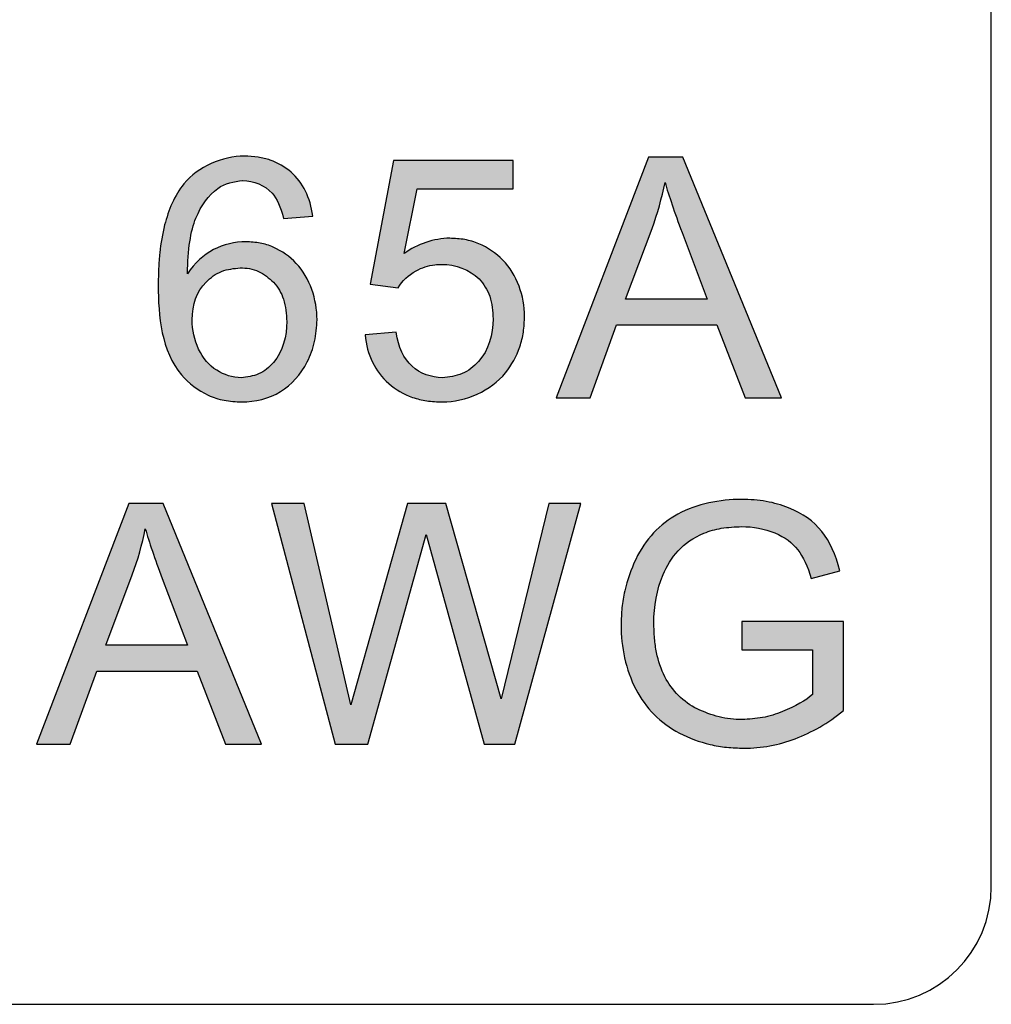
# Model space of a CAD drawing. Header units: inches. Extents: x 3728 to 5725, y -2497 to -825.
# Tile 18 of 256: x 5608.12 to 5612.25, y -2399 to -2394.82. Entities that reach past the tile are written whole.
import ezdxf

# ---------------------------------------------------------------- set-up
doc = ezdxf.new("R2010")
doc.units = ezdxf.units.IN
doc.header["$MEASUREMENT"] = 0
doc.layers.get('0').update_dxf_attribs({"lineweight": 30})
doc.layers.add('PLOT', color=1, linetype='Continuous')

msp = doc.modelspace()

# ---------------------------------------------------------------- hatches: boundary and pattern name
at = {"layer": 'PLOT'}
h = msp.add_hatch(color=256, dxfattribs=at)
edge = h.paths.add_edge_path()
edge.add_line((5607.929836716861, -2395.401465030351), (5607.791798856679, -2395.401465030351))
edge.add_line((5607.79179885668, -2395.401465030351), (5607.516483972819, -2396.141950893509))
edge.add_arc((5609.595294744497, -2396.9229900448), 2.22069277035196, 159.4080773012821, 164.010274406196)
edge.add_spline(control_points=[(5607.406973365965, -2396.143954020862), (5607.428391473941, -2396.203452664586), (5607.446251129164, -2396.259375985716), (5607.460518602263, -2396.311268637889)], knot_values=[0, 0, 0, 0, 1, 1, 1, 1], degree=3, periodic=0)
edge.add_line((5607.406753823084, -2396.143321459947), (5607.141393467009, -2395.401465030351))
edge.add_line((5607.141393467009, -2395.401465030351), (5606.994805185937, -2395.401465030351))
edge.add_line((5606.994805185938, -2395.401465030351), (5607.390806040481, -2396.423586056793))
edge.add_line((5607.390806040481, -2396.423586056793), (5607.529552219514, -2396.423586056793))
edge.add_line((5607.529552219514, -2396.423586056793), (5607.929836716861, -2395.401465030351))
edge = h.paths.add_edge_path()
edge.add_spline(control_points=[(5608.833442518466, -2395.896461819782), (5608.834403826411, -2395.794125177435), (5608.846293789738, -2395.715349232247), (5608.868910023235, -2395.660133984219)], knot_values=[0, 0, 0, 0, 1, 1, 1, 1], degree=3, periodic=0)
edge.add_spline(control_points=[(5608.868910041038, -2395.660133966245), (5608.891762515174, -2395.604934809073), (5608.922929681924, -2395.562806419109), (5608.962445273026, -2395.534001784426)], knot_values=[0, 0, 0, 0, 1, 1, 1, 1], degree=3, periodic=0)
edge.add_spline(control_points=[(5608.962445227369, -2395.53400177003), (5608.992029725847, -2395.51211279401), (5609.031233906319, -2395.505889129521), (5609.067632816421, -2395.500460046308)], knot_values=[0, 0, 0, 0, 1, 1, 1, 1], degree=3, periodic=0)
edge.add_spline(control_points=[(5609.067632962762, -2395.500461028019), (5609.113188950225, -2395.500463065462), (5609.1619572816, -2395.521159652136), (5609.193271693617, -2395.554246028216)], knot_values=[0, 0, 0, 0, 1, 1, 1, 1], degree=3, periodic=0)
edge.add_spline(control_points=[(5609.193271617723, -2395.554246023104), (5609.21374409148, -2395.576373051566), (5609.229444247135, -2395.612311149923), (5609.240641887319, -2395.661571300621)], knot_values=[0, 0, 0, 0, 1, 1, 1, 1], degree=3, periodic=0)
edge.add_line((5609.24064162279, -2395.661570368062), (5609.365339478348, -2395.651805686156))
edge.add_spline(control_points=[(5609.365339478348, -2395.651805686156), (5609.355102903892, -2395.572323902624), (5609.324410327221, -2395.509975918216), (5609.273008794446, -2395.464997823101)], knot_values=[1.3871786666e-06, 1.3871786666e-06, 1.3871786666e-06, 1.3871786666e-06, 1, 1, 1, 1], degree=3, periodic=0)
edge.add_spline(control_points=[(5609.273008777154, -2395.464997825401), (5609.247575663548, -2395.44262608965), (5609.201142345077, -2395.416266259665), (5609.131876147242, -2395.399372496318), (5609.094666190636, -2395.397984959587), (5609.075475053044, -2395.397181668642)], knot_values=[0, 0, 0, 0, 0.4773774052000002, 0.7292950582, 1, 1, 1, 1], degree=3, periodic=0)
edge.add_spline(control_points=[(5609.075475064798, -2395.397181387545), (5608.981228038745, -2395.397179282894), (5608.877723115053, -2395.441403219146), (5608.818216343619, -2395.514489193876)], knot_values=[0, 0, 0, 0, 1, 1, 1, 1], degree=3, periodic=0)
edge.add_spline(control_points=[(5608.818216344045, -2395.514489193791), (5608.777536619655, -2395.564445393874), (5608.736396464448, -2395.664904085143), (5608.716300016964, -2395.789524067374), (5608.70962000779, -2395.875315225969), (5608.709069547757, -2395.921398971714), (5608.708744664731, -2395.945251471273)], knot_values=[0, 0, 0, 0, 0.4284729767, 0.693524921, 0.8413465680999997, 1, 1, 1, 1], degree=3, periodic=0)
edge.add_spline(control_points=[(5608.708744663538, -2395.945251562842), (5608.708744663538, -2396.076238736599), (5608.722294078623, -2396.226260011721), (5608.807743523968, -2396.325537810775)], knot_values=[0, 0, 0, 0, 1, 1, 1, 1], degree=3, periodic=0)
edge.add_spline(control_points=[(5608.807743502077, -2396.325537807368), (5608.838649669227, -2396.361685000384), (5608.89703122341, -2396.407350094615), (5608.989560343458, -2396.437202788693), (5609.038545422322, -2396.439594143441), (5609.063585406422, -2396.440957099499)], knot_values=[0, 0, 0, 0, 0.4939243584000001, 0.7395587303, 1, 1, 1, 1], degree=3, periodic=0)
edge.add_spline(control_points=[(5609.06358542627, -2396.440956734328), (5609.120310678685, -2396.440955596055), (5609.179511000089, -2396.426557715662), (5609.228031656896, -2396.397172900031)], knot_values=[0, 0, 0, 0, 1, 1, 1, 1], degree=3, periodic=0)
edge.add_spline(control_points=[(5609.22803165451, -2396.397172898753), (5609.276330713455, -2396.367895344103), (5609.314410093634, -2396.325531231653), (5609.342016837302, -2396.270569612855)], knot_values=[0, 0, 0, 0, 1, 1, 1, 1], degree=3, periodic=0)
edge.add_spline(control_points=[(5609.342016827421, -2396.270569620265), (5609.355665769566, -2396.243271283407), (5609.377974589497, -2396.184734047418), (5609.381672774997, -2396.122694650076), (5609.383654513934, -2396.09160373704)], knot_values=[0, 0, 0, 0, 0.4948617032, 0.9999976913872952, 0.9999976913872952, 0.9999976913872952, 0.9999976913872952], degree=3, periodic=0)
edge.add_spline(control_points=[(5609.383654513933, -2396.091603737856), (5609.383654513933, -2396.006769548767), (5609.353920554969, -2395.914294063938), (5609.295370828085, -2395.852903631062)], knot_values=[0, 0, 0, 0, 1, 1, 1, 1], degree=3, periodic=0)
edge.add_spline(control_points=[(5609.295370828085, -2395.852903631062), (5609.267857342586, -2395.824055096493), (5609.218325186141, -2395.787885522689), (5609.141779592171, -2395.763667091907), (5609.101879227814, -2395.761662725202), (5609.081664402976, -2395.760566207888)], knot_values=[0, 0, 0, 0, 0.5010049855, 0.7455775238, 1, 1, 1, 1], degree=3, periodic=0)
edge.add_spline(control_points=[(5609.081664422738, -2395.76056584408), (5609.034564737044, -2395.760564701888), (5608.986344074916, -2395.772558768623), (5608.944350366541, -2395.793887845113)], knot_values=[0, 0, 0, 0, 1, 1, 1, 1], degree=3, periodic=0)
edge.add_spline(control_points=[(5608.944350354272, -2395.793887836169), (5608.900568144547, -2395.816249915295), (5608.86366700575, -2395.850518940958), (5608.833444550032, -2395.896458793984)], knot_values=[0, 0, 0, 0, 1, 1, 1, 1], degree=3, periodic=0)
edge = h.paths.add_edge_path(flags=16)
edge.add_spline(control_points=[(5609.255145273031, -2396.09946324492), (5609.252571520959, -2396.067627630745), (5609.249373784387, -2396.006802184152), (5609.217699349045, -2395.9529065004), (5609.198752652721, -2395.932403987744)], knot_values=[0, 0, 0, 0, 0.5336062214, 1, 1, 1, 1], degree=3, periodic=0)
edge.add_spline(control_points=[(5609.198753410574, -2395.932403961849), (5609.178957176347, -2395.91532463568), (5609.138106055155, -2395.879572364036), (5609.083288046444, -2395.871469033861), (5609.056687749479, -2395.871468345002)], knot_values=[0, 0, 0, 0, 0.4956926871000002, 1, 1, 1, 1], degree=3, periodic=0)
edge.add_spline(control_points=[(5609.056687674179, -2395.87146763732), (5609.030102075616, -2395.874295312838), (5608.975507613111, -2395.87953743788), (5608.930811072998, -2395.913252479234), (5608.912220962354, -2395.932397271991)], knot_values=[0, 0, 0, 0, 0.5004707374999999, 1, 1, 1, 1], degree=3, periodic=0)
edge.add_spline(control_points=[(5608.912220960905, -2395.932397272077), (5608.872721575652, -2395.973092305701), (5608.852955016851, -2396.026385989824), (5608.852955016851, -2396.092312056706)], knot_values=[0, 0, 0, 0, 1, 1, 1, 1], degree=3, periodic=0)
edge.add_spline(control_points=[(5608.852955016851, -2396.092312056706), (5608.852955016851, -2396.135621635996), (5608.862247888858, -2396.177042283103), (5608.880563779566, -2396.21654026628)], knot_values=[0, 0, 0, 0, 1, 1, 1, 1], degree=3, periodic=0)
edge.add_spline(control_points=[(5608.880563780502, -2396.216540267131), (5608.898896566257, -2396.256055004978), (5608.924599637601, -2396.286040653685), (5608.957436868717, -2396.306733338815)], knot_values=[0, 0, 0, 0, 1, 1, 1, 1], degree=3, periodic=0)
edge.add_spline(control_points=[(5608.957436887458, -2396.306733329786), (5608.988117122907, -2396.325934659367), (5609.025250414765, -2396.337914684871), (5609.061443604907, -2396.337913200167)], knot_values=[0, 0, 0, 0, 1, 1, 1, 1], degree=3, periodic=0)
edge.add_spline(control_points=[(5609.061443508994, -2396.337912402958), (5609.086477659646, -2396.334902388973), (5609.139302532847, -2396.328658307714), (5609.180533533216, -2396.293353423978), (5609.198044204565, -2396.273655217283)], knot_values=[0, 0, 0, 0, 0.4889288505, 1, 1, 1, 1], degree=3, periodic=0)
edge.add_spline(control_points=[(5609.198044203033, -2396.273655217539), (5609.238630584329, -2396.227977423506), (5609.255145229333, -2396.160566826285), (5609.255145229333, -2396.099462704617)], knot_values=[0, 0, 0, 0, 1, 1, 1, 1], degree=3, periodic=0)
edge = h.paths.add_edge_path()
edge.add_spline(control_points=[(5609.947550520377, -2395.745809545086), (5609.969039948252, -2395.746913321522), (5610.011271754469, -2395.748903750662), (5610.091752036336, -2395.772983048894), (5610.144298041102, -2395.809318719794), (5610.173382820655, -2395.838636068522)], knot_values=[0, 0, 0, 0, 0.2581963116, 0.5044685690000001, 1, 1, 1, 1], degree=3, periodic=0)
edge.add_spline(control_points=[(5609.947550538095, -2395.745809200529), (5609.879666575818, -2395.745807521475), (5609.809975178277, -2395.771220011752), (5609.75429863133, -2395.810058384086)], knot_values=[0, 0, 0, 0, 0.9999802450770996, 0.9999802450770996, 0.9999802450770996, 0.9999802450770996], degree=3, periodic=0)
edge.add_line((5609.75429863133, -2395.810058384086), (5609.809512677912, -2395.5354384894))
edge.add_line((5609.809512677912, -2395.5354384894), (5610.21742003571, -2395.5354384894))
edge.add_line((5610.21742003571, -2395.5354384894), (5610.217420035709, -2395.415496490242))
edge.add_line((5610.217420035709, -2395.415496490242), (5609.709083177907, -2395.415496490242))
edge.add_line((5609.709083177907, -2395.415496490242), (5609.610087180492, -2395.940478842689))
edge.add_line((5609.610087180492, -2395.940478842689), (5609.72788088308, -2395.9557068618))
edge.add_spline(control_points=[(5609.727882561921, -2395.955704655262), (5609.746451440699, -2395.926444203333), (5609.771918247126, -2395.902648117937), (5609.804519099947, -2395.884316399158)], knot_values=[0, 0, 0, 0, 1, 1, 1, 1], degree=3, periodic=0)
edge.add_spline(control_points=[(5609.804519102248, -2395.884316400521), (5609.828918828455, -2395.870609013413), (5609.86626558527, -2395.858262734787), (5609.904113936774, -2395.857065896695), (5609.913989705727, -2395.856711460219)], knot_values=[0, 0, 0, 0, 0.7390406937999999, 1, 1, 1, 1], degree=3, periodic=0)
edge.add_spline(control_points=[(5609.913989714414, -2395.856711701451), (5609.970586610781, -2395.856713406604), (5610.032573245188, -2395.87823253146), (5610.072008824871, -2395.918827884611)], knot_values=[0, 0, 0, 0, 1, 1, 1, 1], degree=3, periodic=0)
edge.add_spline(control_points=[(5610.072008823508, -2395.918827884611), (5610.09202197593, -2395.939437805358), (5610.125945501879, -2395.993723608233), (5610.129472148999, -2396.05597628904), (5610.132212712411, -2396.088265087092)], knot_values=[0, 0, 0, 0, 0.4699259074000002, 1, 1, 1, 1], degree=3, periodic=0)
edge.add_spline(control_points=[(5610.132212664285, -2396.088264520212), (5610.132212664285, -2396.152236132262), (5610.112618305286, -2396.222447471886), (5610.069394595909, -2396.269607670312)], knot_values=[0, 0, 0, 0, 1, 1, 1, 1], degree=3, periodic=0)
edge.add_spline(control_points=[(5610.06939459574, -2396.269607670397), (5610.049936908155, -2396.290838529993), (5610.003038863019, -2396.328581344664), (5609.944419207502, -2396.334716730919), (5609.91613145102, -2396.337912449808)], knot_values=[0, 0, 0, 0, 0.5028900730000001, 1, 1, 1, 1], degree=3, periodic=0)
edge.add_spline(control_points=[(5609.916131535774, -2396.337913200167), (5609.87026571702, -2396.3379149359), (5609.821366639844, -2396.320166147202), (5609.787383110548, -2396.289362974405)], knot_values=[0, 0, 0, 0, 1, 1, 1, 1], degree=3, periodic=0)
edge.add_spline(control_points=[(5609.787383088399, -2396.289362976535), (5609.751914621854, -2396.256999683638), (5609.729314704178, -2396.208934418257), (5609.719549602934, -2396.14467805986)], knot_values=[0, 0, 0, 0, 1, 1, 1, 1], degree=3, periodic=0)
edge.add_line((5609.719549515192, -2396.144677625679), (5609.587717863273, -2396.155858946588))
edge.add_spline(control_points=[(5609.587717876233, -2396.155859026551), (5609.596049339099, -2396.241769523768), (5609.629594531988, -2396.310780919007), (5609.688387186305, -2396.362910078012)], knot_values=[0, 0, 0, 0, 1, 1, 1, 1], degree=3, periodic=0)
edge.add_spline(control_points=[(5609.688387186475, -2396.362910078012), (5609.71751019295, -2396.388731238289), (5609.770983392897, -2396.419101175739), (5609.850866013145, -2396.43845564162), (5609.893898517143, -2396.440035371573), (5609.916131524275, -2396.440957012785)], knot_values=[0, 0, 0, 0, 0.4757722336, 0.727992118, 1, 1, 1, 1], degree=3, periodic=0)
edge.add_spline(control_points=[(5609.916131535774, -2396.440956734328), (5610.014693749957, -2396.44095460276), (5610.123220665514, -2396.39410960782), (5610.184563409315, -2396.316963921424)], knot_values=[0, 0, 0, 0, 1, 1, 1, 1], degree=3, periodic=0)
edge.add_spline(control_points=[(5610.18456342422, -2396.316963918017), (5610.210782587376, -2396.284143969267), (5610.242028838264, -2396.227156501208), (5610.262751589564, -2396.143431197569), (5610.264509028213, -2396.099481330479), (5610.265477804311, -2396.077083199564)], knot_values=[0, 0, 0, 0, 0.4895082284, 0.7387493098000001, 0.9999988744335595, 0.9999988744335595, 0.9999988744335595, 0.9999988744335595], degree=3, periodic=0)
edge.add_spline(control_points=[(5610.265477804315, -2396.077083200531), (5610.265477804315, -2395.991878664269), (5610.23339927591, -2395.899116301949), (5610.173382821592, -2395.838636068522)], knot_values=[0, 0, 0, 0, 1, 1, 1, 1], degree=3, periodic=0)
h.paths.add_polyline_path([(5610.938117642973, -2395.401465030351), (5610.792473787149, -2395.401465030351), (5610.399812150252, -2396.423586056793), (5610.543550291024, -2396.423586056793), (5610.655650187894, -2396.113966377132), (5611.083053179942, -2396.113966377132), (5611.202286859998, -2396.423586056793), (5611.356498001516, -2396.423586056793)])
edge = h.paths.add_edge_path(flags=16)
edge.add_spline(control_points=[(5610.934553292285, -2395.720834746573), (5610.9021897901, -2395.634925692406), (5610.877904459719, -2395.564245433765), (5610.862203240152, -2395.50879397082)], knot_values=[0, 0, 0, 0, 1, 1, 1, 1], degree=3, periodic=0)
edge.add_arc((5609.584710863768, -2395.253255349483), 1.302798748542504, 339.6916042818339, 348.6884057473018, ccw=False)
edge.add_line((5610.806525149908, -2395.705421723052), (5610.694675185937, -2396.003789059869))
edge.add_line((5610.694675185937, -2396.003789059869), (5611.041414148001, -2396.003789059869))
edge.add_line((5611.041414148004, -2396.003789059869), (5610.934177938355, -2395.719822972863))
h = msp.add_hatch(color=256, dxfattribs=at)
edge = h.paths.add_edge_path()
edge.add_spline(control_points=[(5607.616251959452, -2397.562302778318), (5607.616251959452, -2397.477468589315), (5607.58651800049, -2397.384993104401), (5607.527968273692, -2397.32360267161)], knot_values=[0, 0, 0, 0, 1, 1, 1, 1], degree=3, periodic=0)
edge.add_spline(control_points=[(5607.527968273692, -2397.32360267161), (5607.50045459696, -2397.294754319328), (5607.450922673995, -2397.258584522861), (5607.374377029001, -2397.234366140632), (5607.334476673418, -2397.23236176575), (5607.314261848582, -2397.23126524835)], knot_values=[0, 0, 0, 0, 0.5010049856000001, 0.7455775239, 1, 1, 1, 1], degree=3, periodic=0)
edge.add_spline(control_points=[(5607.31426186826, -2397.231264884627), (5607.267162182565, -2397.23126374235), (5607.218941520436, -2397.243257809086), (5607.176947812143, -2397.264586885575)], knot_values=[0, 0, 0, 0, 1, 1, 1, 1], degree=3, periodic=0)
edge.add_spline(control_points=[(5607.176947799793, -2397.264586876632), (5607.133165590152, -2397.286948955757), (5607.096264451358, -2397.321217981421), (5607.066041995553, -2397.367157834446)], knot_values=[0, 0, 0, 0, 1, 1, 1, 1], degree=3, periodic=0)
edge.add_spline(control_points=[(5607.066039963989, -2397.367160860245), (5607.067001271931, -2397.264824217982), (5607.078891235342, -2397.186048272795), (5607.101507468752, -2397.130833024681)], knot_values=[0, 0, 0, 0, 1, 1, 1, 1], degree=3, periodic=0)
edge.add_spline(control_points=[(5607.101507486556, -2397.130833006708), (5607.124359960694, -2397.075633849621), (5607.155527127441, -2397.033505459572), (5607.195042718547, -2397.004700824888)], knot_values=[0, 0, 0, 0, 1, 1, 1, 1], degree=3, periodic=0)
edge.add_spline(control_points=[(5607.195042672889, -2397.004700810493), (5607.224627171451, -2396.982811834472), (5607.263831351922, -2396.976588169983), (5607.300230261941, -2396.97115908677)], knot_values=[0, 0, 0, 0, 1, 1, 1, 1], degree=3, periodic=0)
edge.add_spline(control_points=[(5607.300230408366, -2396.971160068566), (5607.345786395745, -2396.97116210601), (5607.394554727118, -2396.991858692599), (5607.425869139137, -2397.024945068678)], knot_values=[0, 0, 0, 0, 1, 1, 1, 1], degree=3, periodic=0)
edge.add_spline(control_points=[(5607.42586906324, -2397.024945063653), (5607.446341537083, -2397.047072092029), (5607.462041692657, -2397.08301019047), (5607.473239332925, -2397.132270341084)], knot_values=[0, 0, 0, 0, 1, 1, 1, 1], degree=3, periodic=0)
edge.add_line((5607.473239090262, -2397.13226940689), (5607.597936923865, -2397.122504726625))
edge.add_spline(control_points=[(5607.597936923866, -2397.122504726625), (5607.587700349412, -2397.043022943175), (5607.557007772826, -2396.98067495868), (5607.505606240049, -2396.935696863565)], knot_values=[1.3871509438e-06, 1.3871509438e-06, 1.3871509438e-06, 1.3871509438e-06, 1, 1, 1, 1], degree=3, periodic=0)
edge.add_spline(control_points=[(5607.505606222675, -2396.935696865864), (5607.480173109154, -2396.913325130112), (5607.433739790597, -2396.886965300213), (5607.364473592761, -2396.870071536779), (5607.327263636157, -2396.868684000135), (5607.308072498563, -2396.867880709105)], knot_values=[0, 0, 0, 0, 0.4773774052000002, 0.7292950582, 1, 1, 1, 1], degree=3, periodic=0)
edge.add_spline(control_points=[(5607.308072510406, -2396.867880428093), (5607.21382548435, -2396.867878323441), (5607.110320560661, -2396.912102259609), (5607.050813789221, -2396.985188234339)], knot_values=[0, 0, 0, 0, 1, 1, 1, 1], degree=3, periodic=0)
edge.add_spline(control_points=[(5607.050813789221, -2396.985188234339), (5607.010137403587, -2397.035147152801), (5606.968992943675, -2397.135602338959), (5606.948897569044, -2397.260223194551), (5606.942217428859, -2397.3460142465), (5606.94166699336, -2397.392098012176), (5606.941342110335, -2397.415950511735)], knot_values=[0, 0, 0, 0, 0.4284729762, 0.6935249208, 0.8413465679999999, 1, 1, 1, 1], degree=3, periodic=0)
edge.add_spline(control_points=[(5606.94134210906, -2397.41595060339), (5606.94134210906, -2397.546937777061), (5606.954891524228, -2397.696959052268), (5607.040340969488, -2397.796236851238)], knot_values=[0, 0, 0, 0, 1, 1, 1, 1], degree=3, periodic=0)
edge.add_spline(control_points=[(5607.040340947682, -2397.796236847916), (5607.071247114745, -2397.832384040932), (5607.129628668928, -2397.878049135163), (5607.222157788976, -2397.907901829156), (5607.271142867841, -2397.910293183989), (5607.29618285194, -2397.911656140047)], knot_values=[0, 0, 0, 0, 0.4939243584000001, 0.7395587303, 1, 1, 1, 1], degree=3, periodic=0)
edge.add_spline(control_points=[(5607.296182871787, -2397.911655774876), (5607.352908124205, -2397.911654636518), (5607.412108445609, -2397.897256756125), (5607.460629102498, -2397.867871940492)], knot_values=[0, 0, 0, 0, 1, 1, 1, 1], degree=3, periodic=0)
edge.add_spline(control_points=[(5607.460629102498, -2397.867871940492), (5607.508940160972, -2397.838614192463), (5607.547007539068, -2397.796230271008), (5607.574614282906, -2397.741268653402)], knot_values=[0, 0, 0, 0, 1, 1, 1, 1], degree=3, periodic=0)
edge.add_spline(control_points=[(5607.574614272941, -2397.741268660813), (5607.588263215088, -2397.71397032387), (5607.610572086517, -2397.655432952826), (5607.614270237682, -2397.593393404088), (5607.61625198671, -2397.562302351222)], knot_values=[0, 0, 0, 0, 0.4948617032, 1, 1, 1, 1], degree=3, periodic=0)
edge = h.paths.add_edge_path(flags=16)
edge.add_spline(control_points=[(5607.431350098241, -2397.403103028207), (5607.450296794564, -2397.423605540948), (5607.481971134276, -2397.477501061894), (5607.485168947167, -2397.538326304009), (5607.487742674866, -2397.570161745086)], knot_values=[0, 0, 0, 0, 0.4663937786, 0.9999969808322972, 0.9999969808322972, 0.9999969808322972, 0.9999969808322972], degree=3, periodic=0)
edge.add_spline(control_points=[(5607.487742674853, -2397.570161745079), (5607.487742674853, -2397.631265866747), (5607.471228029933, -2397.698676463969), (5607.430641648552, -2397.744354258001)], knot_values=[0, 0, 0, 0, 1, 1, 1, 1], degree=3, periodic=0)
edge.add_spline(control_points=[(5607.430641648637, -2397.744354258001), (5607.413135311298, -2397.764056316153), (5607.371897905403, -2397.799355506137), (5607.319075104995, -2397.805601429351), (5607.294040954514, -2397.808611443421)], knot_values=[0, 0, 0, 0, 0.511071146, 1, 1, 1, 1], degree=3, periodic=0)
edge.add_spline(control_points=[(5607.294041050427, -2397.808612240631), (5607.25784786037, -2397.808613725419), (5607.220714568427, -2397.796633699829), (5607.190034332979, -2397.777432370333)], knot_values=[0, 0, 0, 0, 1, 1, 1, 1], degree=3, periodic=0)
edge.add_spline(control_points=[(5607.190034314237, -2397.777432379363), (5607.157197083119, -2397.756739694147), (5607.131494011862, -2397.72675404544), (5607.11316122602, -2397.687239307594)], knot_values=[0, 0, 0, 0, 1, 1, 1, 1], degree=3, periodic=0)
edge.add_spline(control_points=[(5607.11316122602, -2397.687239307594), (5607.094837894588, -2397.647744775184), (5607.085552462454, -2397.606320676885), (5607.085552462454, -2397.563011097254)], knot_values=[0, 0, 0, 0, 1, 1, 1, 1], degree=3, periodic=0)
edge.add_spline(control_points=[(5607.085552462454, -2397.563011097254), (5607.085552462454, -2397.497085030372), (5607.105319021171, -2397.443791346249), (5607.14481840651, -2397.403096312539)], knot_values=[0, 0, 0, 0, 1, 1, 1, 1], degree=3, periodic=0)
edge.add_spline(control_points=[(5607.14481840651, -2397.403096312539), (5607.163404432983, -2397.383947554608), (5607.208107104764, -2397.350238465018), (5607.262699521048, -2397.344994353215), (5607.289285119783, -2397.342166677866)], knot_values=[0, 0, 0, 0, 0.4995292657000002, 1, 1, 1, 1], degree=3, periodic=0)
edge.add_spline(control_points=[(5607.431350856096, -2397.403103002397), (5607.411554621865, -2397.386023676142), (5607.37070350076, -2397.350271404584), (5607.315885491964, -2397.342168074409), (5607.289285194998, -2397.342167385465)], knot_values=[0, 0, 0, 0, 0.4956926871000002, 1, 1, 1, 1], degree=3, periodic=0)
h.paths.add_polyline_path([(5608.729833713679, -2396.872164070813), (5608.584189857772, -2396.872164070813), (5608.191528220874, -2397.894285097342), (5608.335266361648, -2397.894285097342), (5608.447366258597, -2397.58466541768), (5608.874769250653, -2397.58466541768), (5608.994002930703, -2397.894285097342), (5609.148214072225, -2397.894285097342)])
edge = h.paths.add_edge_path(flags=16)
edge.add_spline(control_points=[(5608.726269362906, -2397.191533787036), (5608.693905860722, -2397.105624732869), (5608.669620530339, -2397.034944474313), (5608.653919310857, -2396.979493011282)], knot_values=[0, 0, 0, 0, 1, 1, 1, 1], degree=3, periodic=0)
edge.add_arc((5607.376426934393, -2396.723954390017), 1.302798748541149, 339.6916037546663, 348.6884057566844, ccw=False)
edge.add_line((5608.598241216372, -2397.176120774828), (5608.486391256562, -2397.474488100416))
edge.add_line((5608.486391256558, -2397.474488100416), (5608.833130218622, -2397.474488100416))
edge.add_line((5608.833130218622, -2397.474488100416), (5608.725894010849, -2397.19052201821))
msp.add_hatch(color=256, dxfattribs=at).paths.add_polyline_path([(5610.504088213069, -2396.872164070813), (5610.367972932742, -2396.872164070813), (5610.165700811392, -2397.701656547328), (5609.931024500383, -2396.872164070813), (5609.767773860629, -2396.872164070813), (5609.527014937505, -2397.726733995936), (5609.328464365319, -2396.872164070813), (5609.189718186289, -2396.872164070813), (5609.461021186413, -2397.894285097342), (5609.599042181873, -2397.894285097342), (5609.84701585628, -2397.003693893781), (5610.093330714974, -2397.894285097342), (5610.223745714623, -2397.894285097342)])
h = msp.add_hatch(color=256, dxfattribs=at)
edge = h.paths.add_edge_path()
edge.add_spline(control_points=[(5610.814763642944, -2397.37977574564), (5610.814763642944, -2397.310013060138), (5610.827250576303, -2397.238676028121), (5610.853789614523, -2397.174158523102)], knot_values=[0, 0, 0, 0, 1, 1, 1, 1], degree=3, periodic=0)
edge.add_spline(control_points=[(5610.853789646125, -2397.174158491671), (5610.869255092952, -2397.137258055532), (5610.890673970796, -2397.103713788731), (5610.918282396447, -2397.073002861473)], knot_values=[0, 0, 0, 0, 1, 1, 1, 1], degree=3, periodic=0)
edge.add_spline(control_points=[(5610.918282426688, -2397.073002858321), (5610.946126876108, -2397.042309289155), (5610.982302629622, -2397.01755217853), (5611.027518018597, -2396.99876525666)], knot_values=[0, 0, 0, 0, 1, 1, 1, 1], degree=3, periodic=0)
edge.add_spline(control_points=[(5611.027518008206, -2396.998765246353), (5611.051150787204, -2396.98888555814), (5611.104254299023, -2396.973707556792), (5611.159004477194, -2396.971757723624), (5611.187919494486, -2396.970434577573)], knot_values=[0, 0, 0, 0, 0.4694781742, 1, 1, 1, 1], degree=3, periodic=0)
edge.add_spline(control_points=[(5611.187919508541, -2396.970434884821), (5611.235653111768, -2396.97043566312), (5611.284617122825, -2396.978719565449), (5611.328570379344, -2396.997336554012)], knot_values=[0, 0, 0, 0, 1, 1, 1, 1], degree=3, periodic=0)
edge.add_spline(control_points=[(5611.328570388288, -2396.997336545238), (5611.370916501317, -2397.015179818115), (5611.403531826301, -2397.038976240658), (5611.42636577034, -2397.068725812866)], knot_values=[0, 0, 0, 0, 1, 1, 1, 1], degree=3, periodic=0)
edge.add_spline(control_points=[(5611.426365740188, -2397.068725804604), (5611.448980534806, -2397.098475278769), (5611.468020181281, -2397.139405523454), (5611.483484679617, -2397.191533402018)], knot_values=[0, 0, 0, 0, 1, 1, 1, 1], degree=3, periodic=0)
edge.add_line((5611.483484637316, -2397.191533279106), (5611.605568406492, -2397.157972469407))
edge.add_spline(control_points=[(5611.605568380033, -2397.157972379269), (5611.587725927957, -2397.089198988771), (5611.562024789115, -2397.033512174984), (5611.527992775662, -2396.990675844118)], knot_values=[0, 0, 0, 0, 1, 1, 1, 1], degree=3, periodic=0)
edge.add_spline(control_points=[(5611.527992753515, -2396.990675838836), (5611.494196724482, -2396.947839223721), (5611.447313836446, -2396.914514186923), (5611.387580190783, -2396.890717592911)], knot_values=[0, 0, 0, 0, 1, 1, 1, 1], degree=3, periodic=0)
edge.add_spline(control_points=[(5611.38758017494, -2396.890717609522), (5611.357061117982, -2396.8784388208), (5611.308264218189, -2396.864980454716), (5611.240573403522, -2396.855987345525), (5611.205228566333, -2396.855203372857), (5611.187211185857, -2396.854776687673)], knot_values=[0, 0, 0, 0, 0.4823224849, 0.7357587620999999, 1, 1, 1, 1], degree=3, periodic=0)
edge.add_spline(control_points=[(5611.187211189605, -2396.854776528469), (5611.094866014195, -2396.854775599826), (5610.998809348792, -2396.873896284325), (5610.917340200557, -2396.917375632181)], knot_values=[0, 0, 0, 0, 1, 1, 1, 1], degree=3, periodic=0)
edge.add_spline(control_points=[(5610.917340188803, -2396.91737562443), (5610.839271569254, -2396.959250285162), (5610.779299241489, -2397.02326887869), (5610.737895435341, -2397.109650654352)], knot_values=[0, 0, 0, 0, 1, 1, 1, 1], degree=3, periodic=0)
edge.add_spline(control_points=[(5610.737895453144, -2397.109650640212), (5610.717264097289, -2397.152324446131), (5610.693604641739, -2397.220442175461), (5610.677484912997, -2397.315124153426), (5610.676045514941, -2397.363629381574), (5610.675292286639, -2397.388106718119)], knot_values=[0, 0, 0, 0, 0.4946122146, 0.7444585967, 1, 1, 1, 1], degree=3, periodic=0)
edge.add_spline(control_points=[(5610.675292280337, -2397.388106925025), (5610.675292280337, -2397.481396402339), (5610.695437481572, -2397.577882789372), (5610.738131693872, -2397.660829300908)], knot_values=[0, 0, 0, 0, 1, 1, 1, 1], degree=3, periodic=0)
edge.add_spline(control_points=[(5610.738131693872, -2397.660829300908), (5610.779924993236, -2397.742025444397), (5610.841885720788, -2397.804331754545), (5610.924001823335, -2397.847167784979)], knot_values=[0, 0, 0, 0, 1, 1, 1, 1], degree=3, periodic=0)
edge.add_spline(control_points=[(5610.924001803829, -2397.847167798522), (5610.964886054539, -2397.868679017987), (5611.031406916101, -2397.893090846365), (5611.12471021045, -2397.909454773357), (5611.173103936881, -2397.910887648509), (5611.197667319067, -2397.911655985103)], knot_values=[0, 0, 0, 0, 0.4888156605, 0.7399703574, 1, 1, 1, 1], degree=3, periodic=0)
edge.add_spline(control_points=[(5611.197667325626, -2397.911655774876), (5611.271389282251, -2397.911654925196), (5611.34621108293, -2397.897688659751), (5611.415187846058, -2397.871667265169)], knot_values=[0, 0, 0, 0, 1, 1, 1, 1], degree=3, periodic=0)
edge.add_spline(control_points=[(5611.415187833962, -2397.871667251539), (5611.485867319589, -2397.844784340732), (5611.554405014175, -2397.805033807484), (5611.620800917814, -2397.751977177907)], knot_values=[0, 0, 0, 0, 1, 1, 1, 1], degree=3, periodic=0)
edge.add_line((5611.620803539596, -2397.751975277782), (5611.620803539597, -2397.37286120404))
edge.add_line((5611.620803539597, -2397.37286120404), (5611.187919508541, -2397.3735863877))
edge.add_line((5611.187919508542, -2397.3735863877), (5611.187919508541, -2397.493292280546))
edge.add_line((5611.187919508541, -2397.493292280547), (5611.488246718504, -2397.493292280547))
edge.add_line((5611.488246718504, -2397.493292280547), (5611.488246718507, -2397.683672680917))
edge.add_spline(control_points=[(5611.48824373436, -2397.683674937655), (5611.459456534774, -2397.709377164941), (5611.41732911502, -2397.733409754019), (5611.361406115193, -2397.755772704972)], knot_values=[0, 0, 0, 0, 1, 1, 1, 1], degree=3, periodic=0)
edge.add_spline(control_points=[(5611.361406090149, -2397.755772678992), (5611.334105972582, -2397.76686007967), (5611.277710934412, -2397.784898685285), (5611.218899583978, -2397.78818089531), (5611.189825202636, -2397.789807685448)], knot_values=[0, 0, 0, 0, 0.5029519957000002, 1, 1, 1, 1], degree=3, periodic=0)
edge.add_spline(control_points=[(5610.998966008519, -2397.745068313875), (5611.029262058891, -2397.757752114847), (5611.090370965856, -2397.783456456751), (5611.156877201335, -2397.78980849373), (5611.18982522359, -2397.789808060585)], knot_values=[0, 0, 0, 0, 0.4992089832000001, 1, 1, 1, 1], degree=3, periodic=0)
edge.add_spline(control_points=[(5610.998965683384, -2397.745068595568), (5610.941176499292, -2397.716403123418), (5610.891257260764, -2397.665897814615), (5610.861885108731, -2397.60846428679)], knot_values=[0, 0, 0, 0, 1, 1, 1, 1], degree=3, periodic=0)
edge.add_spline(control_points=[(5610.861885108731, -2397.60846428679), (5610.845330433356, -2397.576093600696), (5610.827698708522, -2397.521454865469), (5610.816269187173, -2397.443775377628), (5610.815322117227, -2397.401640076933), (5610.814763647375, -2397.379775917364)], knot_values=[0, 0, 0, 0, 0.4635815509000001, 0.7211323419, 1, 1, 1, 1], degree=3, periodic=0)

# ---------------------------------------------------------------- linework, layer by layer
for p, q in [((5612.248681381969, -2398.499288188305), (5612.248681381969, -2390.299288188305)), ((5590.248681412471, -2398.999288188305), (5611.748681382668, -2398.999288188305))]:
    msp.add_line(p, q)
msp.add_arc((5611.748681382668, -2398.499288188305), 0.5, 270, 0)
for p, q in [((5609.709083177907, -2395.415496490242), (5609.610087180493, -2395.940478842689)), ((5610.21742003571, -2395.415496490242), (5609.709083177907, -2395.415496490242)), ((5610.21742003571, -2395.5354384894), (5610.21742003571, -2395.415496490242)), ((5610.792473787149, -2395.401465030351), (5610.399812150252, -2396.423586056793)), ((5610.938117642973, -2395.401465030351), (5610.792473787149, -2395.401465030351)), ((5611.356498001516, -2396.423586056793), (5610.938117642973, -2395.401465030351)), ((5609.754297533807, -2395.81006384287), (5609.809512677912, -2395.5354384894)), ((5609.809512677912, -2395.5354384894), (5610.21742003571, -2395.5354384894)), ((5609.240648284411, -2395.661569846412), (5609.365346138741, -2395.651805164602)), ((5610.694675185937, -2396.003789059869), (5610.806994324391, -2395.704170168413)), ((5610.934559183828, -2395.720832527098), (5611.041414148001, -2396.003789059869)), ((5609.610087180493, -2395.940478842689), (5609.727887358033, -2395.955707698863)), ((5611.041414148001, -2396.003789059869), (5610.694675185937, -2396.003789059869)), ((5610.543550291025, -2396.423586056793), (5610.655650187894, -2396.113966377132)), ((5610.655650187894, -2396.113966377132), (5611.083053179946, -2396.113966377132)), ((5611.083053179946, -2396.113966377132), (5611.202286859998, -2396.423586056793)), ((5609.71955617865, -2396.144677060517), (5609.587724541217, -2396.155858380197)), ((5610.399812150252, -2396.423586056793), (5610.543550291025, -2396.423586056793)), ((5611.202286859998, -2396.423586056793), (5611.356498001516, -2396.423586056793)), ((5608.584189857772, -2396.872164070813), (5608.191528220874, -2397.894285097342)), ((5608.729833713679, -2396.872164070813), (5608.584189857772, -2396.872164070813)), ((5609.148214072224, -2397.894285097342), (5608.729833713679, -2396.872164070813)), ((5609.189718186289, -2396.872164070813), (5609.461021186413, -2397.894285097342)), ((5609.328464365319, -2396.872164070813), (5609.189718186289, -2396.872164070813)), ((5609.527014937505, -2397.726733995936), (5609.328464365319, -2396.872164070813)), ((5609.767773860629, -2396.872164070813), (5609.527014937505, -2397.726733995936)), ((5609.931024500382, -2396.872164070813), (5609.767773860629, -2396.872164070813)), ((5610.165700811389, -2397.701656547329), (5609.931024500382, -2396.872164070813)), ((5610.367972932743, -2396.872164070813), (5610.165700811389, -2397.701656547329)), ((5610.223745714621, -2397.894285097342), (5610.504088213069, -2396.872164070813)), ((5610.504088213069, -2396.872164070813), (5610.367972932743, -2396.872164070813)), ((5609.599042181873, -2397.894285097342), (5609.84701585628, -2397.003693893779)), ((5609.84701585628, -2397.003693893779), (5610.093330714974, -2397.894285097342)), ((5608.486391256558, -2397.474488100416), (5608.598710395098, -2397.174869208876)), ((5611.483490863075, -2397.191531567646), (5611.605574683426, -2397.157970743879)), ((5608.726275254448, -2397.191531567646), (5608.833130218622, -2397.474488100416)), ((5611.620803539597, -2397.37286120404), (5611.187919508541, -2397.3735863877)), ((5611.187919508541, -2397.3735863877), (5611.187919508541, -2397.493292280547)), ((5611.620803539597, -2397.751980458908), (5611.620803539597, -2397.37286120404)), ((5608.833130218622, -2397.474488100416), (5608.486391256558, -2397.474488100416)), ((5611.187919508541, -2397.493292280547), (5611.488246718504, -2397.493292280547)), ((5611.488246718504, -2397.493292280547), (5611.488246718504, -2397.683678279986)), ((5608.335266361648, -2397.894285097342), (5608.447366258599, -2397.58466541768)), ((5608.447366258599, -2397.58466541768), (5608.87476925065, -2397.58466541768)), ((5608.87476925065, -2397.58466541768), (5608.994002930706, -2397.894285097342)), ((5608.191528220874, -2397.894285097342), (5608.335266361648, -2397.894285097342)), ((5608.994002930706, -2397.894285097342), (5609.148214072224, -2397.894285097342)), ((5609.461021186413, -2397.894285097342), (5609.599042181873, -2397.894285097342)), ((5610.093330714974, -2397.894285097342), (5610.223745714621, -2397.894285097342))]:
    msp.add_line(p, q, dxfattribs=at)
for centre, start, end in [((5609.584710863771, -2395.25325534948), 339.7503857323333, 348.6884658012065), ((5607.376426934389, -2396.723954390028), 339.7503857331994, 348.6884658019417)]:
    msp.add_arc(centre, 1.302798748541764, start, end, dxfattribs=at)
for points in [[(5609.075475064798, -2395.397181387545), (5608.981228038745, -2395.397179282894), (5608.877723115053, -2395.441403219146), (5608.818216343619, -2395.514489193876)], [(5609.365339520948, -2395.651806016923), (5609.355102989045, -2395.5723240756), (5609.324410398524, -2395.509975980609), (5609.273008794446, -2395.464997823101)], [(5608.962445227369, -2395.53400177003), (5608.992029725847, -2395.51211279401), (5609.031233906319, -2395.505889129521), (5609.067632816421, -2395.500460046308)], [(5609.067632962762, -2395.500461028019), (5609.113188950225, -2395.500463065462), (5609.1619572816, -2395.521159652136), (5609.193271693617, -2395.554246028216)], [(5610.862203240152, -2395.50879397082), (5610.877904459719, -2395.564245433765), (5610.9021897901, -2395.634925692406), (5610.934553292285, -2395.720834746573)], [(5608.868910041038, -2395.660133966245), (5608.891762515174, -2395.604934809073), (5608.922929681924, -2395.562806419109), (5608.962445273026, -2395.534001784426)], [(5609.193271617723, -2395.554246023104), (5609.21374409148, -2395.576373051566), (5609.229444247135, -2395.612311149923), (5609.240641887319, -2395.661571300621)], [(5608.833442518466, -2395.896461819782), (5608.834403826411, -2395.794125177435), (5608.846293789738, -2395.715349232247), (5608.868910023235, -2395.660133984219)], [(5609.081664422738, -2395.76056584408), (5609.034564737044, -2395.760564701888), (5608.986344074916, -2395.772558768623), (5608.944350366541, -2395.793887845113)], [(5609.947550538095, -2395.745809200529), (5609.879665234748, -2395.745807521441), (5609.809972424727, -2395.771221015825), (5609.754295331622, -2395.810060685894)], [(5608.944350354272, -2395.793887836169), (5608.900568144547, -2395.816249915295), (5608.86366700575, -2395.850518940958), (5608.833444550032, -2395.896458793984)], [(5610.265477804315, -2396.077083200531), (5610.265477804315, -2395.991878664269), (5610.23339927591, -2395.899116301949), (5610.173382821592, -2395.838636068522)], [(5609.383654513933, -2396.091603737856), (5609.383654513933, -2396.006769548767), (5609.353920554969, -2395.914294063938), (5609.295370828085, -2395.852903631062)], [(5609.727882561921, -2395.955704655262), (5609.746451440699, -2395.926444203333), (5609.771918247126, -2395.902648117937), (5609.804519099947, -2395.884316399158)], [(5609.913989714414, -2395.856711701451), (5609.970586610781, -2395.856713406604), (5610.032573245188, -2395.87823253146), (5610.072008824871, -2395.918827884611)], [(5608.852955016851, -2396.092312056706), (5608.852955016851, -2396.026385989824), (5608.872721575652, -2395.973092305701), (5608.912220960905, -2395.932397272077)], [(5608.708744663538, -2395.945251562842), (5608.708744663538, -2396.076238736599), (5608.722294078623, -2396.226260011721), (5608.807743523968, -2396.325537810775)], [(5608.880563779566, -2396.21654026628), (5608.862247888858, -2396.177042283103), (5608.852955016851, -2396.135621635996), (5608.852955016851, -2396.092312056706)], [(5609.255145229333, -2396.099462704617), (5609.255145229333, -2396.160566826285), (5609.238630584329, -2396.227977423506), (5609.198044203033, -2396.273655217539)], [(5610.132212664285, -2396.088264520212), (5610.132212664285, -2396.152236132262), (5610.112618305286, -2396.222447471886), (5610.069394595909, -2396.269607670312)], [(5609.587717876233, -2396.155859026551), (5609.596049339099, -2396.241769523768), (5609.629594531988, -2396.310780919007), (5609.688387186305, -2396.362910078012)], [(5609.787383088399, -2396.289362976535), (5609.751914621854, -2396.256999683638), (5609.729314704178, -2396.208934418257), (5609.719549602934, -2396.14467805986)], [(5608.957436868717, -2396.306733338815), (5608.924599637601, -2396.286040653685), (5608.898896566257, -2396.256055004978), (5608.880563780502, -2396.216540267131)], [(5609.061443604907, -2396.337913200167), (5609.025250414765, -2396.337914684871), (5608.988117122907, -2396.325934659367), (5608.957436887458, -2396.306733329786)], [(5609.22803165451, -2396.397172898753), (5609.276330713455, -2396.367895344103), (5609.314410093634, -2396.325531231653), (5609.342016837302, -2396.270569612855)], [(5609.916131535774, -2396.337913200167), (5609.87026571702, -2396.3379149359), (5609.821366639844, -2396.320166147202), (5609.787383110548, -2396.289362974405)], [(5609.916131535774, -2396.440956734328), (5610.014693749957, -2396.44095460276), (5610.123220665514, -2396.39410960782), (5610.184563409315, -2396.316963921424)], [(5609.06358542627, -2396.440956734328), (5609.120310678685, -2396.440955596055), (5609.179511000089, -2396.426557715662), (5609.228031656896, -2396.397172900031)], [(5611.187211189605, -2396.854776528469), (5611.094866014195, -2396.854775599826), (5610.998809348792, -2396.873896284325), (5610.917340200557, -2396.917375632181)], [(5611.527992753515, -2396.990675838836), (5611.494196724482, -2396.947839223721), (5611.447313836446, -2396.914514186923), (5611.387580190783, -2396.890717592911)], [(5610.917340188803, -2396.91737562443), (5610.839271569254, -2396.959250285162), (5610.779299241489, -2397.02326887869), (5610.737895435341, -2397.109650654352)], [(5611.187919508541, -2396.970434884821), (5611.235653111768, -2396.97043566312), (5611.284617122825, -2396.978719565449), (5611.328570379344, -2396.997336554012)], [(5608.653919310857, -2396.979493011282), (5608.669620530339, -2397.034944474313), (5608.693905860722, -2397.105624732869), (5608.726269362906, -2397.191533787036)], [(5610.918282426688, -2397.073002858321), (5610.946126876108, -2397.042309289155), (5610.982302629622, -2397.01755217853), (5611.027518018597, -2396.99876525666)], [(5611.328570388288, -2396.997336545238), (5611.370916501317, -2397.015179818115), (5611.403531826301, -2397.038976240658), (5611.42636577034, -2397.068725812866)], [(5611.605568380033, -2397.157972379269), (5611.587725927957, -2397.089198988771), (5611.562024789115, -2397.033512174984), (5611.527992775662, -2396.990675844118)], [(5610.853789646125, -2397.174158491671), (5610.869255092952, -2397.137258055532), (5610.890673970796, -2397.103713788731), (5610.918282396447, -2397.073002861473)], [(5611.426365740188, -2397.068725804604), (5611.448980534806, -2397.098475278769), (5611.468020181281, -2397.139405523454), (5611.483484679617, -2397.191533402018)], [(5610.814763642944, -2397.37977574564), (5610.814763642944, -2397.310013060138), (5610.827250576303, -2397.238676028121), (5610.853789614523, -2397.174158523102)], [(5610.675292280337, -2397.388106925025), (5610.675292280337, -2397.481396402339), (5610.695437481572, -2397.577882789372), (5610.738131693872, -2397.660829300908)], [(5610.998965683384, -2397.745068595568), (5610.941176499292, -2397.716403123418), (5610.891257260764, -2397.665897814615), (5610.861885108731, -2397.60846428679)], [(5610.738131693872, -2397.660829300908), (5610.779924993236, -2397.742025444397), (5610.841885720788, -2397.804331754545), (5610.924001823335, -2397.847167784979)], [(5611.48824373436, -2397.683674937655), (5611.459456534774, -2397.709377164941), (5611.41732911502, -2397.733409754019), (5611.361406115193, -2397.755772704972)], [(5611.415187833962, -2397.871667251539), (5611.485867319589, -2397.844784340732), (5611.554405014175, -2397.805033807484), (5611.620800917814, -2397.751977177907)], [(5611.197667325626, -2397.911655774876), (5611.271389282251, -2397.911654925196), (5611.34621108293, -2397.897688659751), (5611.415187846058, -2397.871667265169)]]:
    msp.add_open_spline(points, degree=3, dxfattribs=at)
for points, knots in [([(5609.273008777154, -2395.464997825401), (5609.247575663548, -2395.44262608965), (5609.201142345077, -2395.416266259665), (5609.131876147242, -2395.399372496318), (5609.094666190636, -2395.397984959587), (5609.075475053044, -2395.397181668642)], [0, 0, 0, 0, 0.4773774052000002, 0.7292950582, 1, 1, 1, 1]), ([(5608.818216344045, -2395.514489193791), (5608.777536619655, -2395.564445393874), (5608.736396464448, -2395.664904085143), (5608.716300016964, -2395.789524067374), (5608.70962000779, -2395.875315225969), (5608.709069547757, -2395.921398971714), (5608.708744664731, -2395.945251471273)], [0, 0, 0, 0, 0.4284729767, 0.693524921, 0.8413465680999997, 1, 1, 1, 1]), ([(5609.295370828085, -2395.852903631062), (5609.267857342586, -2395.824055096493), (5609.218325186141, -2395.787885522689), (5609.141779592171, -2395.763667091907), (5609.101879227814, -2395.761662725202), (5609.081664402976, -2395.760566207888)], [0, 0, 0, 0, 0.5010049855, 0.7455775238, 1, 1, 1, 1]), ([(5610.173382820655, -2395.838636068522), (5610.144298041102, -2395.809318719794), (5610.091752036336, -2395.772983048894), (5610.011271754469, -2395.748903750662), (5609.969039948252, -2395.746913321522), (5609.947550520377, -2395.745809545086)], [0, 0, 0, 0, 0.4955314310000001, 0.7418036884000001, 1, 1, 1, 1]), ([(5608.912220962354, -2395.932397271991), (5608.930811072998, -2395.913252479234), (5608.975507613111, -2395.87953743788), (5609.030102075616, -2395.874295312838), (5609.056687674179, -2395.87146763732)], [0, 0, 0, 0, 0.4995292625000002, 1, 1, 1, 1]), ([(5609.056687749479, -2395.871468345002), (5609.083288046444, -2395.871469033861), (5609.138106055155, -2395.879572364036), (5609.178957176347, -2395.91532463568), (5609.198753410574, -2395.932403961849)], [0, 0, 0, 0, 0.5043073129, 1, 1, 1, 1]), ([(5609.804519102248, -2395.884316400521), (5609.828918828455, -2395.870609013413), (5609.86626558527, -2395.858262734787), (5609.904113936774, -2395.857065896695), (5609.913989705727, -2395.856711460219)], [0, 0, 0, 0, 0.7390406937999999, 1, 1, 1, 1]), ([(5609.198752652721, -2395.932403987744), (5609.217699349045, -2395.9529065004), (5609.249373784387, -2396.006802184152), (5609.252571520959, -2396.067627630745), (5609.255145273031, -2396.09946324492)], [0, 0, 0, 0, 0.4663937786, 1, 1, 1, 1]), ([(5610.072008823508, -2395.918827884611), (5610.09202197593, -2395.939437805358), (5610.125945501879, -2395.993723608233), (5610.129472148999, -2396.05597628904), (5610.132212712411, -2396.088265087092)], [0, 0, 0, 0, 0.4699259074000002, 1, 1, 1, 1]), ([(5609.342016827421, -2396.270569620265), (5609.355665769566, -2396.243271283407), (5609.377974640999, -2396.184733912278), (5609.381672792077, -2396.122694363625), (5609.383654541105, -2396.091603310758)], [0, 0, 0, 0, 0.4948617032, 1, 1, 1, 1]), ([(5610.18456342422, -2396.316963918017), (5610.210782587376, -2396.284143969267), (5610.242028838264, -2396.227156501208), (5610.262751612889, -2396.14343110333), (5610.264509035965, -2396.099481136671), (5610.265477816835, -2396.077082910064)], [0, 0, 0, 0, 0.4895082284, 0.7387493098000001, 1, 1, 1, 1]), ([(5609.198044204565, -2396.273655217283), (5609.180533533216, -2396.293353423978), (5609.139302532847, -2396.328658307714), (5609.086477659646, -2396.334902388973), (5609.061443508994, -2396.337912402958)], [0, 0, 0, 0, 0.5110711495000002, 1, 1, 1, 1]), ([(5610.06939459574, -2396.269607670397), (5610.049936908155, -2396.290838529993), (5610.003038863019, -2396.328581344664), (5609.944419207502, -2396.334716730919), (5609.91613145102, -2396.337912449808)], [0, 0, 0, 0, 0.5028900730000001, 1, 1, 1, 1]), ([(5608.807743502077, -2396.325537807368), (5608.838649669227, -2396.361685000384), (5608.89703122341, -2396.407350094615), (5608.989560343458, -2396.437202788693), (5609.038545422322, -2396.439594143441), (5609.063585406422, -2396.440957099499)], [0, 0, 0, 0, 0.4939243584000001, 0.7395587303, 1, 1, 1, 1]), ([(5609.688387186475, -2396.362910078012), (5609.71751019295, -2396.388731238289), (5609.770983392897, -2396.419101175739), (5609.850866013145, -2396.43845564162), (5609.893898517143, -2396.440035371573), (5609.916131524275, -2396.440957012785)], [0, 0, 0, 0, 0.4757722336, 0.727992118, 1, 1, 1, 1]), ([(5611.38758017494, -2396.890717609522), (5611.357061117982, -2396.8784388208), (5611.308264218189, -2396.864980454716), (5611.240573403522, -2396.855987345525), (5611.205228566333, -2396.855203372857), (5611.187211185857, -2396.854776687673)], [0, 0, 0, 0, 0.4823224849, 0.7357587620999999, 1, 1, 1, 1]), ([(5611.027518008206, -2396.998765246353), (5611.051150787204, -2396.98888555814), (5611.104254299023, -2396.973707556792), (5611.159004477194, -2396.971757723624), (5611.187919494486, -2396.970434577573)], [0, 0, 0, 0, 0.4694781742, 1, 1, 1, 1]), ([(5610.737895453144, -2397.109650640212), (5610.717264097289, -2397.152324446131), (5610.693604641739, -2397.220442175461), (5610.677484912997, -2397.315124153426), (5610.676045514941, -2397.363629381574), (5610.675292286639, -2397.388106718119)], [0, 0, 0, 0, 0.4946122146, 0.7444585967, 1, 1, 1, 1]), ([(5610.861885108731, -2397.60846428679), (5610.845330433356, -2397.576093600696), (5610.827698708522, -2397.521454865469), (5610.816269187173, -2397.443775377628), (5610.815322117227, -2397.401640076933), (5610.814763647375, -2397.379775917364)], [0, 0, 0, 0, 0.4635815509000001, 0.7211323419, 1, 1, 1, 1]), ([(5611.18982522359, -2397.789808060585), (5611.156877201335, -2397.78980849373), (5611.090370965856, -2397.783456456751), (5611.029262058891, -2397.757752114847), (5610.998966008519, -2397.745068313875)], [0, 0, 0, 0, 0.5007910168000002, 1, 1, 1, 1]), ([(5611.361406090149, -2397.755772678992), (5611.334105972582, -2397.76686007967), (5611.277710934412, -2397.784898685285), (5611.218899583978, -2397.78818089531), (5611.189825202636, -2397.789807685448)], [0, 0, 0, 0, 0.5029519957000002, 1, 1, 1, 1]), ([(5610.924001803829, -2397.847167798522), (5610.964886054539, -2397.868679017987), (5611.031406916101, -2397.893090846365), (5611.12471021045, -2397.909454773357), (5611.173103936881, -2397.910887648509), (5611.197667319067, -2397.911655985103)], [0, 0, 0, 0, 0.4888156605, 0.7399703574, 1, 1, 1, 1])]:
    msp.add_open_spline(points, degree=3, knots=knots, dxfattribs=at)

doc.saveas('drawing.dxf')
